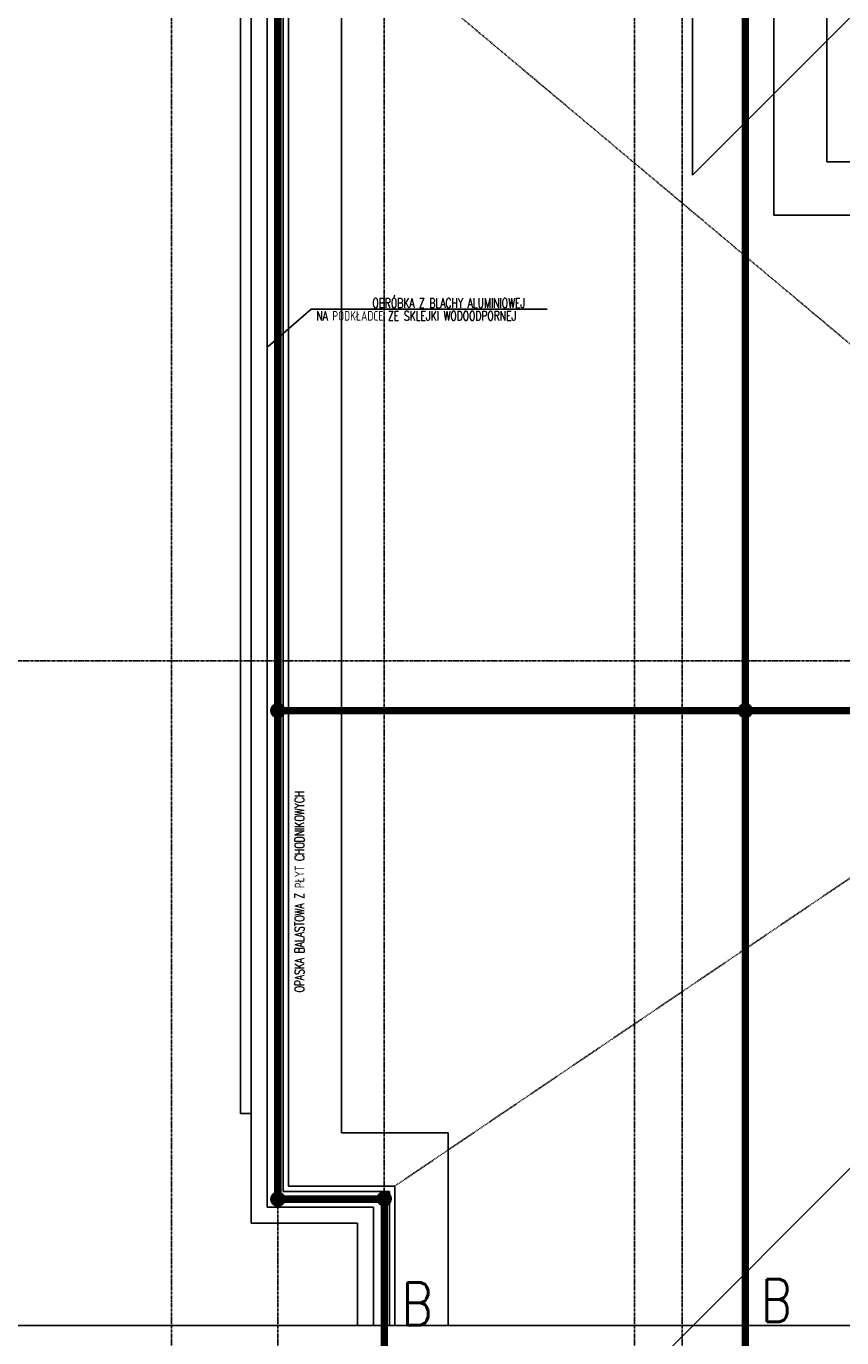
# Model space of a CAD drawing. Extents: x 3880 to 129921, y -116796 to -57711.
# Tile 8 of 110: x 6998 to 7765, y -100697 to -99466. Entities that reach past the tile are written whole.
import ezdxf

# ---------------------------------------------------------------- set-up
doc = ezdxf.new("R2010")
doc.units = 0
doc.header["$LTSCALE"] = 2
doc.linetypes.add('CENTER', pattern=[2, 1.25, -0.25, 0.25, -0.25])
doc.linetypes.add('DASHED', pattern=[0.75, 0.5, -0.25])
for name, color, linetype in [('E35', 6, 'CONTINUOUS'), ('E50', 3, 'CONTINUOUS'), ('Os-osie glowne', 1, 'CENTER'), ('Sch-opis', 51, 'CONTINUOUS'), ('W-idok', 9, 'CONTINUOUS')]:
    doc.layers.add(name, color=color, linetype=linetype)
doc.styles.add('ROMANS', font='romans', dxfattribs={"width": 0.85})

msp = doc.modelspace()

# ---------------------------------------------------------------- linework, layer by layer
at = {"layer": 'E35'}
for p, q in [((7624.287, -99605.465), (8109.146, -99120.606)), ((7624.287, -99605.465), (7624.287, -99173.497)), ((8748.391, -99561.557), (6981.597, -101328.351))]:
    msp.add_line(p, q, dxfattribs=at)
at = {"layer": 'E50', "const_width": 7}
for points in [[(7234.673, -97903.302), (7234.673, -100566.645), (7334.673, -100566.645), (7334.673, -100711.302)], [(7673.882, -100711.302), (7673.882, -99442.066)], [(7232.703, -100108.024), (8194.885, -100108.024)]]:
    msp.add_lwpolyline(points, dxfattribs=at)
for points in [[(7230.923, -100108.024, -1), (7238.423, -100108.024, -1)], [(7670.132, -100108.024, -1), (7677.632, -100108.024, -1)], [(7230.923, -100566.645, -1), (7238.423, -100566.645, -1)], [(7330.923, -100566.299, -1), (7338.423, -100566.299, -1)]]:
    msp.add_lwpolyline(points, format="xyb", close=True, dxfattribs=at)
at = {"layer": 'Os-osie glowne'}
for points in [[(7134.673, -96629.302), (7134.673, -102606.302)], [(7234.673, -96629.302), (7234.673, -102606.302)], [(7334.673, -96629.302), (7334.673, -102676.302)], [(7569.673, -96629.302), (7569.673, -102676.302)], [(7614.673, -96629.302), (7614.673, -102606.302)], [(6322.673, -100061.302), (18589.673, -100061.302)]]:
    msp.add_lwpolyline(points, dxfattribs=at)
at = {"layer": 'Sch-opis'}
msp.add_lwpolyline([(7487.882, -99731.185), (7265.91, -99731.185), (7225.72, -99766.106)], dxfattribs=at)
at = {"layer": 'W-idok'}
for p, q in [((7199.673, -98043.302), (7199.673, -100486.302)), ((7199.673, -100486.302), (7209.673, -100486.302)), ((7394.673, -100504.302), (7294.673, -100504.302)), ((7394.673, -100685.302), (7394.673, -100504.302)), ((7339.673, -100559.302), (7239.673, -100559.302)), ((7344.673, -100554.302), (7244.673, -100554.302)), ((7339.673, -100685.302), (7339.673, -100559.302)), ((7344.673, -100685.302), (7344.673, -100554.302)), ((7324.673, -100574.302), (7224.673, -100574.302)), ((7324.673, -100685.302), (7324.673, -100574.302)), ((7209.673, -100589.302), (7309.673, -100589.302)), ((7309.673, -100589.302), (7309.673, -100685.302)), ((8320.673, -100685.302), (6678.673, -100685.302))]:
    msp.add_line(p, q, dxfattribs=at)
for points in [[(7239.673, -97898.302), (7239.673, -100559.302)], [(7244.673, -97893.302), (7244.673, -100554.302)], [(7224.673, -97913.302), (7224.673, -100574.302)], [(7209.673, -100589.302), (7209.673, -97928.302)], [(7700.64, -97948.802), (7700.64, -99642.861)], [(7294.673, -98720.027), (7294.673, -100504.302)], [(7750.64, -98770.027), (7750.64, -99592.861)], [(8241.835, -99592.861), (7750.64, -99592.861)], [(8191.835, -99642.861), (7700.64, -99642.861)]]:
    msp.add_lwpolyline(points, dxfattribs=at)
at = {"layer": 'W-idok', "linetype": 'DASHED'}
for points in [[(8063.673, -100008.302), (7244.673, -99321.302)], [(8063.673, -100068.302), (7344.673, -100554.302)]]:
    msp.add_lwpolyline(points, dxfattribs=at)

# ---------------------------------------------------------------- texts
at = {"layer": 'E50', "ltscale": 50, "style": 'ROMANS', "width": 0.8}
for p in [(7351.179, -100684.794), (7688.508, -100681.676)]:
    msp.add_text('B', height=40, dxfattribs=at).set_placement(p)
at = {"layer": 'Sch-opis', "style": 'ROMANS', "width": 0.7}
for s, p in [('OBRÓBKA Z BLACHY ALUMINIOWEJ', (7323.603, -99729.951)), ('NA PODKŁADCE ZE SKLEJKI WODOODPORNEJ', (7270.803, -99741.938))]:
    msp.add_text(s, height=9, dxfattribs=at).set_placement(p)
msp.add_text('OPASKA BALASTOWA Z PŁYT CHODNIKOWYCH', height=9, rotation=90, dxfattribs=at).set_placement((7259.59, -100372.487))

doc.saveas('drawing.dxf')
